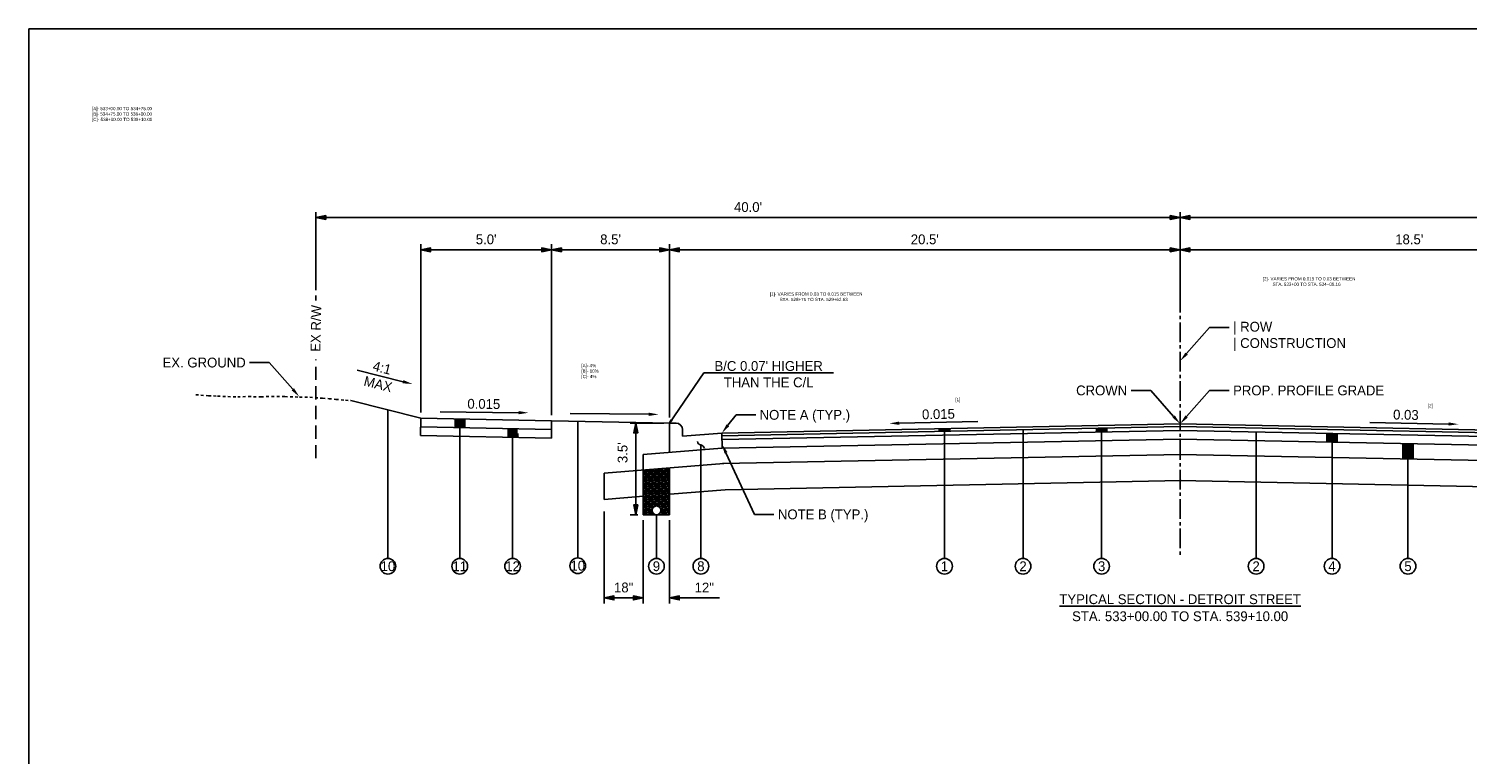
# Model space of a CAD drawing. Header units: feet. Extents: x 19045 to 19136, y 13883 to 14018.
# Tile 6 of 7: x 19045 to 19100, y 13990 to 14018. Entities that reach past the tile are written whole.
import ezdxf
from ezdxf import colors
from ezdxf.entities.mleader import LeaderData, LeaderLine
from ezdxf.math import Vec2, Vec3

# ---------------------------------------------------------------- set-up
doc = ezdxf.new("R2010")
doc.units = ezdxf.units.FT
doc.header["$MEASUREMENT"] = 0
for name, pattern in [('CENTER2', [1.125, 0.75, -0.125, 0.125, -0.125]), ('cl5', [25, 1.25, -1.25, 20, -1.25, 1.25]), ('DASHED', [0.75, 0.5, -0.25]), ('OhDOT_USTN2', [0.10999999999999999, 0.069, -0.04099999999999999])]:
    doc.linetypes.add(name, pattern=pattern)
for name, color, linetype in [('PF_X_Ground_Line', 3, 'OhDOT_USTN2'), ('PV_P_EOP', 7, 'Continuous'), ('PV_P_Text', 10, 'Continuous'), ('RW_X_CL_5', 6, 'cl5'), ('RW_X_Right_of_Way', 7, 'ROWEX-COEC')]:
    doc.layers.add(name, color=color, linetype=linetype)
doc.styles.add('Slanted-Normal', font='font31.shx', dxfattribs={"height": 0.125})
doc.styles.get("Standard").update_dxf_attribs({"font": 'font31.shx'})
doc.styles.add('Straight-Normal', font='font30.shx', dxfattribs={"height": 0.14})
doc.linetypes.add('ROWEX-COEC', pattern='A,0.75,-0.05,["Ex R/W",Straight-Normal,S=1,R=0,X=0,Y=-0.06],-0.7,0.75,-0.3,0.75,-0.3,0.75,-0.3,0.75,-0.3', length=5.699999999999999)
doc.dimstyles.new('Dec-1  Slanted', dxfattribs={"dimtxt": 0.125, "dimasz": 0.125, "dimexe": 0.07000000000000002, "dimexo": 0.07000000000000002, "dimgap": 0.07000000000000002, "dimtad": 1, "dimdec": 1, "dimzin": 3, "dimdsep": 46, "dimtxsty": 'Slanted-Normal', "dimblk": 'Dim1', "dimcen": 0, "dimclrd": 95, "dimclre": 95, "dimclrt": 7, "dimadec": 1, "dimazin": 3, "dimtfac": 1, "dimtdec": 1, "dimtix": 1, "dimtofl": 0, "dimtmove": 1, "dimatfit": 3, "dimldrblk": 'Dim1', "dimfxl": 1, "dimtolj": 1, "dimtzin": 0, "dimlwd": -1, "dimlwe": -1, "dimarcsym": 0})

# ---------------------------------------------------------------- blocks, each defined once
blk = doc.blocks.new('Dim1')
h = blk.add_hatch(color=4)
h.dxf.hatch_style = 1
h.paths.add_polyline_path([(0, 0), (-1.000000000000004, -0.1999999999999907), (-1.000000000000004, 0.1999999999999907)])
at = {"color": 4}
blk.add_lwpolyline([(0, 0), (-1.000000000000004, -0.1999999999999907), (-1.000000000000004, 0.1999999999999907), (0, 0)], dxfattribs=at)
blk = doc.blocks.new('*D905')
at = {"layer": 'Defpoints', "color": 0, "transparency": 16777216}
for p in [(19106.59657751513, 14009.69408196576), (19089.09657751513, 14008.04681240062), (19106.59657751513, 14002.69681240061)]:
    blk.add_point(p, dxfattribs=at)
at = {"layer": 'PV_P_Text', "color": 95, "linetype": 'Continuous', "transparency": 16777216}
for p, q in [((19089.09657751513, 14008.25681240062), (19089.09657751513, 14009.90408196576)), ((19089.47157751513, 14009.69408196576), (19106.22157751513, 14009.69408196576)), ((19106.59657751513, 14002.90681240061), (19106.59657751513, 14009.90408196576))]:
    blk.add_line(p, q, dxfattribs=at)
at = {"layer": 'PV_P_Text', "color": 95, "transparency": 16777216, "xscale": 0.375, "yscale": 0.375, "zscale": 0.375, "rotation": 180}
blk.add_blockref('Dim1', (19089.09657751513, 14009.69408196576), dxfattribs=at)
at = {"layer": 'PV_P_Text', "color": 95, "transparency": 16777216, "xscale": 0.375, "yscale": 0.375, "zscale": 0.375}
blk.add_blockref('Dim1', (19106.59657751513, 14009.69408196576), dxfattribs=at)
at = {"layer": 'PV_P_Text', "color": 7, "transparency": 16777216, "insert": (19097.84657751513, 14010.09158196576), "char_height": 0.375, "attachment_point": 5, "style": 'Slanted-Normal'}
blk.add_mtext("\\A1;18.5'", dxfattribs=at)
blk = doc.blocks.new('*D909')
at = {"layer": 'Defpoints', "color": 0, "transparency": 16777216}
for p in [(19122.09657751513, 14010.92641352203), (19089.09657751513, 14007.94489546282), (19122.09657751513, 14007.94489546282)]:
    blk.add_point(p, dxfattribs=at)
at = {"layer": 'PV_P_Text', "color": 95, "linetype": 'Continuous', "transparency": 16777216}
for p, q in [((19089.09657751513, 14008.15489546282), (19089.09657751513, 14011.13641352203)), ((19122.09657751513, 14008.15489546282), (19122.09657751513, 14011.13641352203)), ((19089.47157751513, 14010.92641352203), (19121.72157751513, 14010.92641352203))]:
    blk.add_line(p, q, dxfattribs=at)
at = {"layer": 'PV_P_Text', "color": 95, "transparency": 16777216, "xscale": 0.375, "yscale": 0.375, "zscale": 0.375, "rotation": 180}
blk.add_blockref('Dim1', (19089.09657751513, 14010.92641352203), dxfattribs=at)
at = {"layer": 'PV_P_Text', "color": 95, "transparency": 16777216, "xscale": 0.375, "yscale": 0.375, "zscale": 0.375}
blk.add_blockref('Dim1', (19122.09657751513, 14010.92641352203), dxfattribs=at)
at = {"layer": 'PV_P_Text', "color": 7, "transparency": 16777216, "insert": (19105.59657751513, 14011.32391352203), "char_height": 0.375, "attachment_point": 5, "style": 'Slanted-Normal'}
blk.add_mtext("\\A1;40.0'", dxfattribs=at)
blk = doc.blocks.new('*D910')
at = {"layer": 'Defpoints', "color": 0, "transparency": 16777216}
for p in [(19069.59657751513, 14009.69408196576), (19089.09657751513, 14007.42728962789), (19069.59657751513, 14003.07681240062)]:
    blk.add_point(p, dxfattribs=at)
at = {"layer": 'PV_P_Text', "color": 95, "linetype": 'Continuous', "transparency": 16777216}
for p, q in [((19069.59657751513, 14003.28681240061), (19069.59657751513, 14009.90408196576)), ((19088.72157751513, 14009.69408196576), (19069.97157751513, 14009.69408196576)), ((19089.09657751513, 14007.63728962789), (19089.09657751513, 14009.90408196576))]:
    blk.add_line(p, q, dxfattribs=at)
at = {"layer": 'PV_P_Text', "color": 95, "transparency": 16777216, "xscale": 0.375, "yscale": 0.375, "zscale": 0.375, "rotation": 180}
blk.add_blockref('Dim1', (19069.59657751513, 14009.69408196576), dxfattribs=at)
at = {"layer": 'PV_P_Text', "color": 95, "transparency": 16777216, "xscale": 0.375, "yscale": 0.375, "zscale": 0.375}
blk.add_blockref('Dim1', (19089.09657751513, 14009.69408196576), dxfattribs=at)
at = {"layer": 'PV_P_Text', "color": 7, "transparency": 16777216, "insert": (19079.34657751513, 14010.09158196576), "char_height": 0.375, "attachment_point": 5, "style": 'Slanted-Normal'}
blk.add_mtext("\\A1;20.5'", dxfattribs=at)
blk = doc.blocks.new('*D911')
at = {"layer": 'Defpoints', "color": 0, "transparency": 16777216}
for p in [(19065.09657751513, 14009.69408196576), (19065.09657751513, 14003.16681240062), (19069.59657751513, 14003.07681240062)]:
    blk.add_point(p, dxfattribs=at)
at = {"layer": 'PV_P_Text', "color": 95, "linetype": 'Continuous', "transparency": 16777216}
for p, q in [((19065.09657751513, 14003.37681240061), (19065.09657751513, 14009.90408196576)), ((19069.22157751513, 14009.69408196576), (19065.47157751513, 14009.69408196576)), ((19069.59657751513, 14003.28681240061), (19069.59657751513, 14009.90408196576))]:
    blk.add_line(p, q, dxfattribs=at)
at = {"layer": 'PV_P_Text', "color": 95, "transparency": 16777216, "xscale": 0.375, "yscale": 0.375, "zscale": 0.375, "rotation": 180}
blk.add_blockref('Dim1', (19065.09657751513, 14009.69408196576), dxfattribs=at)
at = {"layer": 'PV_P_Text', "color": 95, "transparency": 16777216, "xscale": 0.375, "yscale": 0.375, "zscale": 0.375}
blk.add_blockref('Dim1', (19069.59657751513, 14009.69408196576), dxfattribs=at)
at = {"layer": 'PV_P_Text', "color": 7, "transparency": 16777216, "insert": (19067.34657751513, 14010.09158196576), "char_height": 0.375, "attachment_point": 5, "style": 'Slanted-Normal'}
blk.add_mtext("\\A1;8.5'", dxfattribs=at)
blk = doc.blocks.new('*D912')
at = {"layer": 'Defpoints', "color": 0, "transparency": 16777216}
for p in [(19065.09657751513, 14009.69408196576), (19060.09657751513, 14003.26681240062), (19065.09657751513, 14003.16681240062)]:
    blk.add_point(p, dxfattribs=at)
at = {"layer": 'PV_P_Text', "color": 95, "linetype": 'Continuous', "transparency": 16777216}
for p, q in [((19060.09657751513, 14003.47681240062), (19060.09657751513, 14009.90408196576)), ((19060.47157751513, 14009.69408196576), (19064.72157751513, 14009.69408196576)), ((19065.09657751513, 14003.37681240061), (19065.09657751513, 14009.90408196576))]:
    blk.add_line(p, q, dxfattribs=at)
at = {"layer": 'PV_P_Text', "color": 95, "transparency": 16777216, "xscale": 0.375, "yscale": 0.375, "zscale": 0.375, "rotation": 180}
blk.add_blockref('Dim1', (19060.09657751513, 14009.69408196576), dxfattribs=at)
at = {"layer": 'PV_P_Text', "color": 95, "transparency": 16777216, "xscale": 0.375, "yscale": 0.375, "zscale": 0.375}
blk.add_blockref('Dim1', (19065.09657751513, 14009.69408196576), dxfattribs=at)
at = {"layer": 'PV_P_Text', "color": 7, "transparency": 16777216, "insert": (19062.59657751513, 14010.09158196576), "char_height": 0.375, "attachment_point": 5, "style": 'Slanted-Normal'}
blk.add_mtext("\\A1;5.0'", dxfattribs=at)
blk = doc.blocks.new('*D913')
at = {"layer": 'Defpoints', "color": 0, "transparency": 16777216}
for p in [(19056.09657751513, 14010.92641352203), (19056.09657751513, 14007.94489546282), (19089.09657751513, 14007.94489546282)]:
    blk.add_point(p, dxfattribs=at)
at = {"layer": 'PV_P_Text', "color": 95, "linetype": 'Continuous', "transparency": 16777216}
for p, q in [((19056.09657751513, 14008.15489546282), (19056.09657751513, 14011.13641352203)), ((19089.09657751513, 14008.15489546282), (19089.09657751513, 14011.13641352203)), ((19088.72157751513, 14010.92641352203), (19056.47157751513, 14010.92641352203))]:
    blk.add_line(p, q, dxfattribs=at)
at = {"layer": 'PV_P_Text', "color": 95, "transparency": 16777216, "xscale": 0.375, "yscale": 0.375, "zscale": 0.375, "rotation": 180}
blk.add_blockref('Dim1', (19056.09657751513, 14010.92641352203), dxfattribs=at)
at = {"layer": 'PV_P_Text', "color": 95, "transparency": 16777216, "xscale": 0.375, "yscale": 0.375, "zscale": 0.375}
blk.add_blockref('Dim1', (19089.09657751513, 14010.92641352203), dxfattribs=at)
at = {"layer": 'PV_P_Text', "color": 7, "transparency": 16777216, "insert": (19072.59657751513, 14011.32391352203), "char_height": 0.375, "attachment_point": 5, "style": 'Slanted-Normal'}
blk.add_mtext("\\A1;40.0'", dxfattribs=at)
blk = doc.blocks.new('*D915')
at = {"layer": 'Defpoints', "color": 0, "transparency": 16777216}
for p in [(19068.59657751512, 13999.57681240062), (19069.59657751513, 13999.57681240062), (19068.59657751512, 13996.39893673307)]:
    blk.add_point(p, dxfattribs=at)
at = {"layer": 'PV_P_Text', "color": 95, "linetype": 'Continuous', "transparency": 16777216}
for p, q in [((19068.59657751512, 13999.36681240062), (19068.59657751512, 13996.18893673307)), ((19069.59657751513, 13999.36681240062), (19069.59657751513, 13996.18893673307)), ((19068.22157751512, 13996.39893673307), (19067.84657751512, 13996.39893673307)), ((19069.97157751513, 13996.39893673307), (19071.50467275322, 13996.39893673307))]:
    blk.add_line(p, q, dxfattribs=at)
at = {"layer": 'PV_P_Text', "color": 95, "transparency": 16777216, "xscale": 0.375, "yscale": 0.375, "zscale": 0.375}
blk.add_blockref('Dim1', (19068.59657751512, 13996.39893673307), dxfattribs=at)
at = {"layer": 'PV_P_Text', "color": 95, "transparency": 16777216, "xscale": 0.375, "yscale": 0.375, "zscale": 0.375, "rotation": 180}
blk.add_blockref('Dim1', (19069.59657751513, 13996.39893673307), dxfattribs=at)
at = {"layer": 'PV_P_Text', "color": 7, "transparency": 16777216, "insert": (19070.92562513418, 13996.79643673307), "char_height": 0.375, "attachment_point": 5, "style": 'Slanted-Normal'}
blk.add_mtext('\\A1;12"', dxfattribs=at)
blk = doc.blocks.new('*D914')
at = {"layer": 'Defpoints', "color": 0, "transparency": 16777216}
for p in [(19068.30724516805, 14003.07681240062), (19069.59657751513, 14003.07681240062), (19068.59657751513, 13999.57681240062)]:
    blk.add_point(p, dxfattribs=at)
at = {"layer": 'PV_P_Text', "color": 95, "linetype": 'Continuous', "transparency": 16777216}
for p, q in [((19069.38657751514, 14003.07681240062), (19068.09724516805, 14003.07681240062)), ((19068.30724516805, 13999.95181240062), (19068.30724516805, 14002.70181240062)), ((19068.38657751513, 13999.57681240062), (19068.09724516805, 13999.57681240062))]:
    blk.add_line(p, q, dxfattribs=at)
at = {"layer": 'PV_P_Text', "color": 95, "transparency": 16777216, "xscale": 0.375, "yscale": 0.375, "zscale": 0.375}
for p, rotation in [((19068.30724516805, 14003.07681240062), 90), ((19068.30724516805, 13999.57681240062), 270)]:
    blk.add_blockref('Dim1', p, dxfattribs=dict(at, rotation=rotation))
at = {"layer": 'PV_P_Text', "color": 7, "transparency": 16777216, "insert": (19067.8072076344, 14001.94535401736), "char_height": 0.375, "attachment_point": 5, "rotation": 90, "style": 'Slanted-Normal'}
blk.add_mtext("\\A1;3.5'", dxfattribs=at)
blk = doc.blocks.new('*D916')
at = {"layer": 'Defpoints', "color": 0, "transparency": 16777216}
for p in [(19067.09657751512, 13999.90908075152), (19068.59657751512, 13999.57681240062), (19068.59657751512, 13996.39893673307)]:
    blk.add_point(p, dxfattribs=at)
at = {"layer": 'PV_P_Text', "color": 95, "linetype": 'Continuous', "transparency": 16777216}
for p, q in [((19067.09657751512, 13999.69908075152), (19067.09657751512, 13996.18893673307)), ((19068.59657751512, 13999.36681240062), (19068.59657751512, 13996.18893673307)), ((19067.47157751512, 13996.39893673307), (19068.22157751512, 13996.39893673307))]:
    blk.add_line(p, q, dxfattribs=at)
at = {"layer": 'PV_P_Text', "color": 95, "transparency": 16777216, "xscale": 0.375, "yscale": 0.375, "zscale": 0.375, "rotation": 180}
blk.add_blockref('Dim1', (19067.09657751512, 13996.39893673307), dxfattribs=at)
at = {"layer": 'PV_P_Text', "color": 95, "transparency": 16777216, "xscale": 0.375, "yscale": 0.375, "zscale": 0.375}
blk.add_blockref('Dim1', (19068.59657751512, 13996.39893673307), dxfattribs=at)
at = {"layer": 'PV_P_Text', "color": 7, "transparency": 16777216, "insert": (19067.84657751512, 13996.79643673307), "char_height": 0.375, "attachment_point": 5, "style": 'Slanted-Normal'}
blk.add_mtext('\\A1;18"', dxfattribs=at)
blk = doc.blocks.new('_Integral')
at = {"color": 0, "linetype": 'ByBlock', "lineweight": -2}
for centre, start, end in [((0.44488802, -0.09133463), 101.9999999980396, 167.9999999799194), ((-0.44488802, 0.09133463), 282.0000000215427, 348.0000000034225)]:
    blk.add_arc(centre, 0.45416667, start, end, dxfattribs=at)

msp = doc.modelspace()

# ---------------------------------------------------------------- hatches: boundary and pattern name
at = {"layer": 'PV_P_Text'}
h = msp.add_hatch(color=256, dxfattribs=at)
h.dxf.hatch_style = 1
h.paths.add_polyline_path([(19061.38429703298, 14002.90799141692), (19061.7842686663, 14002.89999198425), (19061.78663066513, 14003.23301133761), (19061.38663066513, 14003.23701133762)])
h = msp.add_hatch(color=256, dxfattribs=at)
h.dxf.hatch_style = 1
h.paths.add_polyline_path([(19063.39999168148, 14002.53761153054), (19063.79969791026, 14002.52961740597), (19063.80162196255, 14002.85964491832), (19063.40164196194, 14002.86764451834)])
h = msp.add_hatch(color=256, dxfattribs=at)
h.dxf.hatch_style = 1
h.paths.add_polyline_path([(19079.89657751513, 14002.86281240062), (19080.29657751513, 14002.87081240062), (19080.29657751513, 14002.7665915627), (19079.89657751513, 14002.7585915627)])
h = msp.add_hatch(color=256, dxfattribs=at)
h.dxf.hatch_style = 1
h.paths.add_polyline_path([(19085.89657751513, 14002.8785915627), (19086.29657751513, 14002.8865915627), (19086.29657751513, 14002.74076240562), (19085.89657751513, 14002.73276240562)])
h = msp.add_hatch(color=256, dxfattribs=at)
h.dxf.hatch_style = 1
h.paths.add_polyline_path([(19094.69657751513, 14002.68476240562), (19095.09657751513, 14002.67676240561), (19095.09657751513, 14002.34669641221), (19094.69657751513, 14002.35469641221)])
h = msp.add_hatch(color=256, dxfattribs=at)
h.dxf.hatch_style = 1
h.paths.add_polyline_path([(19097.59657751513, 14002.29669641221), (19097.99657751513, 14002.28869641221), (19097.99657751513, 14001.70357942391), (19097.59657751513, 14001.71157942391)])
at = {"layer": 'RW_X_Right_of_Way'}
h = msp.add_hatch(dxfattribs=at)
h.set_pattern_fill('RIPRAP', color=256, scale=0.25)
h.set_pattern_definition([(0, (256.07878477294, 111.5196895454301), (0.25, 0.25), [0.075, -0.0875, 0.0125, -0.075]), (0, (256.17878477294, 111.5696895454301), (0.25, 0.25), [0.0125, -0.0625, 0.05, -0.125]), (0, (256.21628477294, 111.5821895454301), (0.25, 0.25), [0.0125, -0.2375]), (0, (256.10378477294, 111.5946895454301), (0.25, 0.25), [0.05, -0.2]), (0, (256.07878477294, 111.6196895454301), (0.25, 0.25), [0.025, -0.225]), (0, (256.25378477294, 111.6446895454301), (0.25, 0.25), [0.025, -0.0125, 0.0125, -0.2]), (0, (256.15378477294, 111.6571895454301), (0.25, 0.25), [0.0375, -0.2125]), (0, (256.09128477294, 111.6821895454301), (0.25, 0.25), [0.025, -0.225]), (0, (256.19128477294, 111.7071895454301), (0.25, 0.25), [0.0125, -0.075, 0.0375, -0.125]), (0, (256.14128477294, 111.7196895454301), (0.25, 0.25), [0.025, -0.225]), (0, (256.22878477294, 111.7321895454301), (0.25, 0.25), [0.025, -0.225]), (0, (256.17878477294, 111.7446895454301), (0.25, 0.25), [0.025, -0.225]), (0, (256.27878477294, 111.7571895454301), (0.25, 0.25), [0.025, -0.225]), (90, (256.06628477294, 111.5196895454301), (-0.25, 0.25), [0.05, -0.0125, 0.025, -0.1, 0.05, -0.0125]), (90, (256.07878477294, 111.6821895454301), (-0.25, 0.25), [0.0125, -0.2375]), (90, (256.11628477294, 111.6071895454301), (-0.25, 0.25), [0.025, -0.05, 0.0125, -0.1625]), (90, (256.12878477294, 111.6446895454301), (-0.25, 0.25), [0.025, -0.05, 0.0375, -0.1375]), (90, (256.16628477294, 111.5821895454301), (-0.25, 0.25), [0.0125, -0.125, 0.025, -0.0125, 0.025, -0.05]), (90, (256.17878477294, 111.5571895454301), (-0.25, 0.25), [0.0125, -0.2375]), (90, (256.20378477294, 111.6321895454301), (-0.25, 0.25), [0.0125, -0.0125, 0.0375, -0.1875]), (90, (256.21628477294, 111.5946895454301), (-0.25, 0.25), [0.025, -0.1, 0.0125, -0.0125, 0.0125, -0.0875]), (90, (256.24128477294, 111.5321895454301), (-0.25, 0.25), [0.0375, -0.2125]), (90, (256.26628477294, 111.7196895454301), (-0.25, 0.25), [0.0125, -0.0125, 0.0125, -0.2125]), (90, (256.27878477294, 111.6571895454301), (-0.25, 0.25), [0.0375, -0.2125]), (90, (256.31003477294, 111.6384395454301), (-0.25, 0.25), [0.0125, -0.2375]), (45, (256.15378477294, 111.5196895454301), (0, 0.2500000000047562), [0.0176775, -0.3358758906]), (45, (256.12878477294, 111.7571895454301), (0, 0.2500000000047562), [0.0176775, -0.0530325, 0.0530325, -0.2298108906]), (45, (256.15378477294, 111.7196895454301), (0, 0.2500000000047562), [0.035355, -0.08838835, 0.0176775, -0.2121325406]), (45, (256.20378477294, 111.7071895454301), (0, 0.2500000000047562), [0.035355, -0.12374375, 0.0176775, -0.1767771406]), (45, (256.10378477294, 111.5946895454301), (0, 0.2500000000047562), [0.0176775, -0.3358758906]), (45, (256.16628477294, 111.5946895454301), (0, 0.2500000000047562), [0.053033, -0.3005203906]), (45, (256.21628477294, 111.6196895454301), (0, 0.2500000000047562), [0.0176775, -0.106066, 0.0176775, -0.2121323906]), (45, (256.25378477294, 111.6446895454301), (0, 0.2500000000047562), [0.035355, -0.3181983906]), (45, (256.30378477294, 111.6446895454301), (0, 0.2500000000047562), [0.035355, -0.3181983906]), (45, (256.30378477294, 111.5696895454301), (0, 0.2500000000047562), [0.0176775, -0.3358758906]), (45, (256.27878477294, 111.6946895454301), (0, 0.2500000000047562), [0.0176775, -0.3358758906]), (45, (256.25378477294, 111.7321895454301), (0, 0.2500000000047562), [0.0176775, -0.3358758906]), (45, (256.30378477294, 111.7571895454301), (0, 0.2500000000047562), [0.0176775, -0.3358758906]), (45, (256.06628477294, 111.7571895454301), (0, 0.2500000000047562), [0.0176775, -0.3358758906]), (45, (256.19128477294, 111.6571895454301), (0, 0.2500000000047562), [0.0176775, -0.3358758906]), (45, (256.21628477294, 111.7571895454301), (0, 0.2500000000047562), [0.0176775, -0.12374375, 0.0176775, -0.1944546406]), (45, (256.10378477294, 111.6196895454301), (0, 0.2500000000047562), [0.035355, -0.3181983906]), (45, (256.10378477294, 111.6821895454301), (0, 0.2500000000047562), [0.0530325, -0.3005208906]), (135, (256.07878477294, 111.6196895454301), (-0.2500000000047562, 2.775557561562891e-17), [0.0265175, -0.3270358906]), (135, (256.21628477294, 111.6071895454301), (-0.2500000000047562, 2.775557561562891e-17), [0.0176775, -0.3358758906]), (135, (256.29128477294, 111.6446895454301), (-0.2500000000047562, 2.775557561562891e-17), [0.0176775, -0.3358758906]), (135, (256.20378477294, 111.6946895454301), (-0.2500000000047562, 2.775557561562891e-17), [0.0176775, -0.3358758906]), (135, (256.21628477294, 111.7321895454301), (-0.2500000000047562, 2.775557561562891e-17), [0.0176775, -0.3358758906]), (135, (256.17878477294, 111.7446895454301), (-0.2500000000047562, 2.775557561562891e-17), [0.0176775, -0.3358758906]), (135, (256.22878477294, 111.7321895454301), (-0.2500000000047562, 2.775557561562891e-17), [0.0176775, -0.3358758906]), (135, (256.07878477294, 111.5821895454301), (-0.2500000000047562, 2.775557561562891e-17), [0.0176775, -0.3358758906]), (135, (256.12878477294, 111.6696895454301), (-0.2500000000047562, 2.775557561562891e-17), [0.0176775, -0.3358758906]), (135, (256.12878477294, 111.5946895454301), (-0.2500000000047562, 2.775557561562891e-17), [0.035355, -0.3181983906]), (135, (256.17878477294, 111.5696895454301), (-0.2500000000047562, 2.775557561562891e-17), [0.035355, -0.3181983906]), (135, (256.27878477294, 111.7071895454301), (-0.2500000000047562, 2.775557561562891e-17), [0.035355, -0.3181983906]), (135, (256.20378477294, 111.6446895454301), (-0.2500000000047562, 2.775557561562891e-17), [0.0176775, -0.3358758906]), (135, (256.24128477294, 111.5696895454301), (-0.2500000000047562, 2.775557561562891e-17), [0.035355, -0.212132, 0.0176775, -0.0883888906]), (135, (256.09128477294, 111.6821895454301), (-0.2500000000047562, 2.775557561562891e-17), [0.035355, -0.070710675, 0.035355, -0.2121327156]), (135, (256.06628477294, 111.5446895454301), (-0.2500000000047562, 2.775557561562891e-17), [0.03535, -0.0884, 0.03535, -0.0884, 0.017675, -0.08837839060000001]), (26.56505118, (256.15378477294, 111.5946895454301), (0.2500000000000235, 1.274969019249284e-11), [0.0559, -0.02795, 0.02795, -0.4472169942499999]), (26.56505118, (256.19128477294, 111.7446895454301), (0.2500000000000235, 1.274969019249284e-11), [0.0559, -0.50311699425]), (26.56505118, (256.19128477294, 111.5696895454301), (0.2500000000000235, 1.274969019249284e-11), [0.02795, -0.5310669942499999]), (26.56505118, (256.07878477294, 111.5821895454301), (0.2500000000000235, 1.274969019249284e-11), [0.02795, -0.5310669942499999]), (26.56505118, (256.12878477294, 111.6446895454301), (0.2500000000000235, 1.274969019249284e-11), [0.02795, -0.5310669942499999]), (26.56505118, (256.07878477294, 111.6696895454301), (0.2500000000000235, 1.274969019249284e-11), [0.02795, -0.5310669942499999]), (63.43494882, (256.11628477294, 111.6946895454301), (1.274966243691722e-11, 0.2500000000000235), [0.02794999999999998, -0.5310669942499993]), (63.43494882, (256.20378477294, 111.6946895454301), (1.274966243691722e-11, 0.2500000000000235), [0.02794999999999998, -0.5310669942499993]), (63.43494882, (256.22878477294, 111.5196895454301), (1.274966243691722e-11, 0.2500000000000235), [0.02794999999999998, -0.5310669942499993]), (63.43494882, (256.06628477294, 111.6571895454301), (1.274966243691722e-11, 0.2500000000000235), [0.02794999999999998, -0.5310669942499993]), (63.43494882, (256.16628477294, 111.5321895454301), (1.274966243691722e-11, 0.2500000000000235), [0.02794999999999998, -0.1956499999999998, 0.02794999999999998, -0.3074669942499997]), (116.56505118, (256.12878477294, 111.7446895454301), (-1.274969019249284e-11, 0.2500000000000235), [0.02795, -0.5310669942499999]), (116.56505118, (256.27878477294, 111.6946895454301), (-1.274969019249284e-11, 0.2500000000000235), [0.02795, -0.5310669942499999]), (116.56505118, (256.16628477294, 111.7446895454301), (-1.274969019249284e-11, 0.2500000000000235), [0.02795, -0.5310669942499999]), (116.56505118, (256.06628477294, 111.6071895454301), (-1.274969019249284e-11, 0.2500000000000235), [0.02795, -0.5310669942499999]), (153.43494882, (256.25378477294, 111.5696895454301), (-0.2500000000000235, 1.274974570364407e-11), [0.02795, -0.5310669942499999]), (153.43494882, (256.30378477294, 111.6321895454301), (-0.2500000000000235, 1.274974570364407e-11), [0.02795, -0.5310669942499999]), (153.43494882, (256.15378477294, 111.6571895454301), (-0.2500000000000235, 1.274974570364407e-11), [0.02795, -0.5310669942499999]), (153.43494882, (256.19128477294, 111.7071895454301), (-0.2500000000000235, 1.274974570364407e-11), [0.02795, -0.5310669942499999]), (153.43494882, (256.27878477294, 111.7571895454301), (-0.2500000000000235, 1.274974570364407e-11), [0.02795, -0.5310669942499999]), (153.43494882, (256.10378477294, 111.5196895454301), (-0.2500000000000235, 1.274974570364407e-11), [0.041925, -0.51709199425])])
edge = h.paths.add_edge_path()
edge.add_line((19069.59657751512, 14001.36472996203), (19068.59657751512, 14001.28472996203))
edge.add_line((19068.59657751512, 14001.28472996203), (19068.59657751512, 13999.57681240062))
edge.add_line((19068.59657751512, 13999.57681240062), (19069.09957751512, 13999.57681240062))
edge.add_arc((19069.09957751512, 13999.74381240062), 0.1670000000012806, 180.0000000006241, 270, ccw=False)
edge.add_arc((19069.09957751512, 13999.74381240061), 0.1670000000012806, 0, 180, ccw=False)
edge.add_arc((19069.09957751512, 13999.74381240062), 0.1670000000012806, 270, 359.999999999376, ccw=False)
edge.add_line((19069.09957751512, 13999.57681240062), (19069.59657751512, 13999.57681240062))
edge.add_line((19069.59657751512, 13999.57681240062), (19069.59657751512, 14001.36472996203))

# ---------------------------------------------------------------- linework, layer by layer
msp.add_arc((19069.84657751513, 14002.82681240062), 0.25, 0, 90)
at = {"layer": 'PF_X_Ground_Line'}
msp.add_lwpolyline([(19051.50505351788, 14004.15979219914), (19051.98848553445, 14004.11889183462), (19052.33868453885, 14004.10828706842), (19052.73663817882, 14004.08707763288), (19053.10806144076, 14004.07647286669), (19053.51662709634, 14004.09238001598), (19053.99509904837, 14004.07641443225), (19054.40366470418, 14004.09762386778), (19054.90773917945, 14004.08701919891), (19055.47018030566, 14004.07111214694), (19055.8628278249, 14004.06050738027), (19056.34567804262, 14004.02339089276), (19056.59646054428, 14004.00779435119), (19056.86036453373, 14003.98097192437), (19057.22117577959, 14003.94915782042), (19057.42190112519, 14003.9354814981)], dxfattribs=at)
at = {"layer": 'PV_P_EOP', "linetype": 'DASHED'}
for points in [[(19056.09657751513, 14007.7563975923), (19056.09657751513, 14007.94489546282)], [(19056.09657751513, 14001.73090091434), (19056.09657751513, 14005.50190502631)]]:
    msp.add_lwpolyline(points, dxfattribs=at)
at = {"layer": 'PV_P_EOP'}
for points in [[(19061.78663066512, 14003.23301133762), (19061.7842686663, 14002.89999198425)], [(19063.79969791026, 14002.68317181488), (19063.79969791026, 14002.52961740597)]]:
    msp.add_lwpolyline(points, dxfattribs=at)
at = {"layer": 'PV_P_Text', "linetype": 'ByBlock', "lineweight": -2}
for p, q in [((19063.83621751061, 14003.47469614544), (19060.83530945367, 14003.50470522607)), ((19068.80477858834, 14003.41196914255), (19065.8038705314, 14003.44197822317)), ((19078.36731983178, 14003.07159482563), (19081.36777789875, 14003.13160398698)), ((19099.34680654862, 14003.04180781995), (19096.34634848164, 14003.10181698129))]:
    msp.add_line(p, q, dxfattribs=at)
at = {"layer": 'PV_P_Text'}
for p, q in [((19065.09657751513, 14003.16681240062), (19069.59657751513, 14003.07681240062)), ((19068.59313328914, 14001.87662752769), (19071.59313328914, 14002.11662752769)), ((19067.10651552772, 14001.16552500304), (19071.67739521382, 14001.53119537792)), ((19067.10651552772, 14001.16552500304), (19067.10651552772, 14000.16233010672)), ((19069.59657751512, 14001.36472996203), (19069.59657751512, 13999.57681240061)), ((19071.72731048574, 14000.53199370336), (19089.13990884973, 14000.88024567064)), ((19067.10651552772, 14000.16233010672), (19068.60651552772, 14000.28233010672)), ((19069.60651552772, 14000.36233010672), (19071.72731048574, 14000.53199370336)), ((19069.59657751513, 13999.57681240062), (19068.59657751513, 13999.57681240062))]:
    msp.add_line(p, q, dxfattribs=at)
at = {"layer": 'PV_P_Text', "linetype": 'CENTER2'}
msp.add_lwpolyline([(19089.09657751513, 14008.04681240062), (19089.09657751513, 13998.04681240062)], dxfattribs=at)
at = {"layer": 'PV_P_Text', "linetype": 'ByBlock', "lineweight": -2}
msp.add_lwpolyline([(19059.42148902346, 14004.6575138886), (19057.67547220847, 14005.09401809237)], dxfattribs=at)
at = {"layer": 'PV_P_Text'}
for points in [[(19057.42190112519, 14003.9354814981), (19060.09657751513, 14003.26681240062)], [(19058.84462983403, 14003.58014546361), (19058.84462983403, 13997.92129282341)], [(19060.09657751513, 14003.26681240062), (19060.08997883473, 14002.60381178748)], [(19060.09657751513, 14003.26681240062), (19065.09657751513, 14003.16681240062)], [(19060.09657751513, 14002.93374580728), (19065.09657751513, 14002.83374580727)], [(19061.58800721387, 14003.2183660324), (19061.58800721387, 13997.92129282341)], [(19063.60476425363, 14002.8635820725), (19063.60476425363, 14002.54347073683)], [(19063.60604626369, 14002.8636077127), (19063.60604626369, 13997.90879282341)], [(19065.09657751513, 14003.16681240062), (19065.08997883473, 14002.50381178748)], [(19066.09301186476, 14003.14693499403), (19066.09301186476, 13997.94095405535)], [(19069.59657751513, 14003.07681240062), (19069.59657751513, 14001.95690306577)], [(19069.84657751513, 14003.07681240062), (19069.59657751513, 14003.07681240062)], [(19070.09657751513, 14002.82681240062), (19070.09657751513, 14002.57681240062)], [(19089.09657751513, 14003.04681240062), (19071.59657751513, 14002.69681240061)], [(19089.09657751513, 14002.9425915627), (19071.59657751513, 14002.5925915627)], [(19079.89657751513, 14002.86281240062), (19079.89657751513, 14002.7585915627)], [(19080.09785952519, 14002.86683804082), (19080.09785952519, 13997.90879282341)], [(19080.29657751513, 14002.87081240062), (19080.29657751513, 14002.7665915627)], [(19083.09785952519, 14002.8226172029), (19083.09785952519, 13997.92129282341)], [(19085.89657751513, 14002.8785915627), (19085.89657751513, 14002.73276240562)], [(19086.09785952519, 14002.8826172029), (19086.09785952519, 13997.92129282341)], [(19086.29657751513, 14002.8865915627), (19086.29657751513, 14002.74076240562)], [(19089.09657751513, 14003.04681240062), (19106.59657751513, 14002.69681240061)], [(19089.09657751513, 14002.9425915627), (19106.59657751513, 14002.5925915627)], [(19060.08997883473, 14002.60381178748), (19065.08997883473, 14002.50381178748)], [(19070.09657751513, 14002.57681240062), (19071.59657751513, 14002.69681240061)], [(19089.09657751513, 14002.79676240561), (19071.59657751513, 14002.44676240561)], [(19071.59657751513, 14002.69681240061), (19071.60317619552, 14002.11682838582)], [(19089.10317619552, 14002.46682838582), (19071.60317619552, 14002.11682838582)], [(19089.08997883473, 14002.46682838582), (19106.58997883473, 14002.11682838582)], [(19089.09657751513, 14002.79676240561), (19106.59657751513, 14002.44676240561)], [(19091.99785952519, 14002.73878804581), (19091.99785952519, 13997.92129282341)], [(19094.69657751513, 14002.68476240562), (19094.69657751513, 14002.35469641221)], [(19094.89785952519, 14002.68078804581), (19094.89785952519, 13997.92129282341)], [(19095.09657751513, 14002.67676240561), (19095.09657751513, 14002.34669641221)], [(19097.59657751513, 14002.29669641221), (19097.59657751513, 14001.71157942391)], [(19097.99657751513, 14002.28869641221), (19097.99657751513, 14001.70357942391)], [(19068.59313328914, 14001.87662752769), (19068.59657751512, 13999.57681240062), (19069.59657751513, 13999.57681240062)], [(19089.11991284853, 14001.88004573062), (19071.61991284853, 14001.53004573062)], [(19089.07324218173, 14001.88004573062), (19106.57324218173, 14001.53004573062)], [(19097.7978595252, 14002.12268805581), (19097.7978595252, 13997.92129282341)], [(19089.07312220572, 14000.88024567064), (19106.48572056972, 14000.53199370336), (19108.60651552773, 14000.36233010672)], [(19089.10482916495, 14001.04824780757), (19089.10487585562, 14001.04824874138)], [(19069.09785952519, 13999.57683804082), (19069.09785952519, 13997.90879282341)]]:
    msp.add_lwpolyline(points, dxfattribs=at)
for points in [[(19059.43664750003, 14004.71814779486), (19059.78529246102, 14004.56656302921), (19059.4063305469, 14004.59687998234)], [(19063.83684247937, 14003.53719302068), (19064.21119876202, 14003.47094633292), (19063.83559254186, 14003.41219927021)], [(19068.80540355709, 14003.47446601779), (19069.17975983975, 14003.40821933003), (19068.80415361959, 14003.34947226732)], [(19078.3660700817, 14003.13408232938), (19077.99239480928, 14003.06409632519), (19078.36856958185, 14003.00910732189)], [(19099.34805629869, 14003.1042953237), (19099.72173157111, 14003.0343093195), (19099.34555679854, 14002.9793203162)]]:
    msp.add_solid(points, dxfattribs=at)
at = {"layer": 'RW_X_CL_5', "linetype": 'ByBlock'}
msp.add_lwpolyline([(19045.12957351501, 14018.13511442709), (19045.12957351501, 13955.88511442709), (19136.25442351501, 13955.88511442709), (19136.25442351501, 14018.13511442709)], close=True, dxfattribs=at)
at = {"layer": 'RW_X_Right_of_Way'}
for centre, radius in [((19069.09957751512, 13999.74381240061), 0.167), ((19058.84462983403, 13997.60879282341), 0.3), ((19061.58800721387, 13997.60879282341), 0.3), ((19063.60604626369, 13997.60879282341), 0.3), ((19066.09301186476, 13997.62845405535), 0.3), ((19069.09785952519, 13997.60879282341), 0.3), ((19070.79552707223, 13997.60879282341), 0.3), ((19080.09785952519, 13997.60879282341), 0.3), ((19083.09785952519, 13997.60879282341), 0.3), ((19086.09785952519, 13997.60879282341), 0.3), ((19091.99785952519, 13997.60879282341), 0.3), ((19094.89785952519, 13997.60879282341), 0.3), ((19097.7978595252, 13997.60879282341), 0.3)]:
    msp.add_circle(centre, radius, dxfattribs=at)

# ---------------------------------------------------------------- texts
at = {"insert": (19089.09657751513, 13996.34823354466), "char_height": 0.375, "width": 29.24883758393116, "attachment_point": 5, "style": 'Slanted-Normal'}
msp.add_mtext('{\\LTYPICAL SECTION - DETROIT STREET}', dxfattribs=at)
at = {"layer": 'PV_P_Text', "style": 'Slanted-Normal'}
for s, rotation, p in [('0.015', 359.4270613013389, (19061.87750663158, 14003.62753043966)), ('0.015', 1.145762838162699, (19079.24322677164, 14003.22133395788)), ('0.03', 358.8542371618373, (19097.22561292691, 14003.21645268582))]:
    msp.add_text(s, height=0.375, rotation=rotation, dxfattribs=at).set_placement(p)
at = {"layer": 'PV_P_Text', "char_height": 0.375, "width": 2.183765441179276, "attachment_point": 5, "style": 'Slanted-Normal'}
for s, insert, rotation in [('EX R/W', (19056.09657751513, 14006.69232281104), 88.8542371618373), ('4:1', (19058.62291644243, 14005.18669064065), 345.9637565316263), ('MAX', (19058.46784180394, 14004.5663920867), 345.9637565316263)]:
    msp.add_mtext(s, dxfattribs=dict(at, insert=insert, rotation=rotation))
at = {"layer": 'PV_P_Text', "char_height": 0.375, "width": 29.24883758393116, "attachment_point": 5, "style": 'Slanted-Normal'}
for s, insert in [("B/C 0.07' HIGHER\\PTHAN THE C/L", (19073.38331449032, 14004.94235030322)), ('STA. 533+00.00 TO STA. 539+10.00 ', (19089.09657751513, 13995.69764102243))]:
    msp.add_mtext(s, dxfattribs=dict(at, insert=insert))
at = {"layer": 'RW_X_Right_of_Way', "char_height": 0.125, "width": 4.086312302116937, "attachment_point": 1, "style": 'Slanted-Normal'}
for s, insert in [('\\pxi1;[A]- 533+00.00 TO 534+75.00\\P[B]- 534+75.00 TO 538+00.00\\P[C]- 538+00.00 TO 539+10.00', (19047.41893694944, 14015.1509055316)), ('\\pxi1;[2]- VARIES FROM 0.015 TO 0.03 BETWEEN    ^ISTA. 533+00 TO STA. 534+08.16', (19092.12521275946, 14008.64896938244)), ('\\pxi1;[1]- VARIES FROM 0.03 TO 0.015 BETWEEN    ^ISTA. 528+75 TO STA. 529+62.63', (19073.30282662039, 14008.06814792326)), ('\\pxi1;[A]- 4%\\P[B]- 10%\\P[C]- 4%', (19066.10601228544, 14005.33409367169)), ('\\pxi1;[1]', (19080.38615588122, 14004.03835006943)), ('\\pxi1;[2]', (19098.43366535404, 14003.80599082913))]:
    msp.add_mtext(s, dxfattribs=dict(at, insert=insert))
at = {"layer": 'RW_X_Right_of_Way', "char_height": 0.375, "attachment_point": 5, "style": 'Slanted-Normal'}
for s, insert in [('10', (19058.84462983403, 13997.60879282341)), ('11', (19061.58800721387, 13997.60879282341)), ('12', (19063.60604626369, 13997.60879282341)), ('10', (19066.09301186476, 13997.62845405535)), ('9', (19069.09785952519, 13997.60879282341)), ('8', (19070.79552707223, 13997.60879282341)), ('1', (19080.09785952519, 13997.60879282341)), ('2', (19083.09785952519, 13997.60879282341)), ('3', (19086.09785952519, 13997.60879282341)), ('2', (19091.99785952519, 13997.60879282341)), ('4', (19094.89785952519, 13997.60879282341)), ('5', (19097.7978595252, 13997.60879282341))]:
    msp.add_mtext_dynamic_manual_height_columns(s, width=2.462342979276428, gutter_width=0.625, heights=[0], dxfattribs=dict(at, insert=insert))

# ---------------------------------------------------------------- dimensions: what is measured, and where the dimension line sits
at = {"layer": 'PV_P_Text'}
for base, p1, p2, text, picture, middle in [((19056.09657751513, 14010.92641352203), (19089.09657751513, 14007.94489546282), (19056.09657751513, 14007.94489546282), "40.0'", '*D913', (19072.59657751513, 14011.32391352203)), ((19122.09657751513, 14010.92641352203), (19089.09657751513, 14007.94489546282), (19122.09657751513, 14007.94489546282), "40.0'", '*D909', (19105.59657751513, 14011.32391352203)), ((19065.09657751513, 14009.69408196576), (19060.09657751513, 14003.26681240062), (19065.09657751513, 14003.16681240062), "5.0'", '*D912', (19062.59657751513, 14010.09158196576)), ((19065.09657751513, 14009.69408196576), (19069.59657751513, 14003.07681240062), (19065.09657751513, 14003.16681240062), "8.5'", '*D911', (19067.34657751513, 14010.09158196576)), ((19069.59657751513, 14009.69408196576), (19089.09657751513, 14007.42728962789), (19069.59657751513, 14003.07681240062), "20.5'", '*D910', (19079.34657751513, 14010.09158196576)), ((19106.59657751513, 14009.69408196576), (19089.09657751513, 14008.04681240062), (19106.59657751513, 14002.69681240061), "18.5'", '*D905', (19097.84657751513, 14010.09158196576)), ((19068.59657751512, 13996.39893673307), (19067.09657751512, 13999.90908075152), (19068.59657751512, 13999.57681240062), '18"', '*D916', (19067.84657751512, 13996.79643673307))]:
    dim = msp.add_linear_dim(base=base, p1=p1, p2=p2, text=text, dimstyle='Dec-1  Slanted', override={"dimpost": "'"}, dxfattribs=at)
    dim.commit()
    dim.dimension.update_dxf_attribs({"geometry": picture, "text_midpoint": middle})
dim = msp.add_linear_dim(base=(19068.30724516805, 14003.07681240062), p1=(19068.59657751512, 13999.57681240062), p2=(19069.59657751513, 14003.07681240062), angle=90, dimstyle='Dec-1  Slanted', override={"dimpost": "'"}, dxfattribs=at)
dim.commit()
dim.dimension.update_dxf_attribs({"geometry": '*D914', "text_midpoint": (19068.2047076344, 14001.94535401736), "dimtype": 160})
dim = msp.add_linear_dim(base=(19068.59657751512, 13996.39893673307), p1=(19069.59657751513, 13999.57681240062), p2=(19068.59657751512, 13999.57681240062), text='12"', dimstyle='Dec-1  Slanted', override={"dimpost": "'"}, dxfattribs=at)
dim.commit()
dim.dimension.update_dxf_attribs({"geometry": '*D915', "text_midpoint": (19070.92562513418, 13996.39893673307), "dimtype": 160})

# ---------------------------------------------------------------- leaders
msp.add_leader([(19069.59657751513, 14003.07681240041), (19070.9079466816, 14004.99263795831), (19075.86272807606, 14004.99263795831)], dimstyle='Dec-1  Slanted', dxfattribs=at)
at = {"layer": 'RW_X_Right_of_Way'}
ml = msp.add_multileader_mtext('Standard', dxfattribs=at)
ml.set_content('| ROW\\P| CONSTRUCTION', color=256, style='Slanted-Normal')
ml.set_leader_properties()
ml.build(insert=Vec2(0, 0))
ml.multileader.update_dxf_attribs({"dogleg_length": 0.25, "arrow_head_size": 0.375, "scale": 3})
ctx = ml.context
ctx.base_point, ctx.scale, ctx.char_height, ctx.arrow_head_size, ctx.landing_gap_size, ctx.plane_origin = Vec3(19090.96893018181, 14006.72630778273), 3, 0.375, 0.375, 0.15, Vec3(19089.15268057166, 14005.4223258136)
notes = []
notes.append((ctx, [(0, (1, 1, 0), (19090.21893018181, 14006.72630778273), (1, 0), 0.75, [(0, [(19089.09657751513, 14005.44858982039)], 0, [])])]))
ctx.mtext.insert, ctx.mtext.flow_direction = Vec3(19091.11893018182, 14006.94505778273), 5
ml = msp.add_multileader_mtext('Standard', dxfattribs=at)
ml.set_content('EX. GROUND', color=256, style='Slanted-Normal')
ml.set_leader_properties()
ml.build(insert=Vec2(0, 0))
ml.multileader.update_dxf_attribs({"dogleg_length": 0.25, "arrow_head_size": 0.375, "scale": 3})
ctx = ml.context
ctx.base_point, ctx.scale, ctx.char_height, ctx.arrow_head_size, ctx.landing_gap_size, ctx.plane_origin = Vec3(19050.02320300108, 14005.38863894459), 3, 0.375, 0.375, 0.15, Vec3(19055.46052403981, 14004.08465697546)
ctx.text_align_type = 2
notes.append((ctx, [(0, (1, 1, 0), (19054.31427442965, 14005.38863894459), (-1, 0), 0.75, [(0, [(19055.46052403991, 14004.08465697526)], 0, [])])]))
ctx.mtext.insert, ctx.mtext.alignment, ctx.mtext.flow_direction = Vec3(19053.41427442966, 14005.57613894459), 3, 5
ml = msp.add_multileader_mtext('Standard', dxfattribs=at)
ml.set_content('CROWN', color=256, style='Slanted-Normal')
ml.set_leader_properties()
ml.build(insert=Vec2(0, 0))
ml.multileader.update_dxf_attribs({"dogleg_length": 0.25, "arrow_head_size": 0.375, "scale": 3})
ctx = ml.context
ctx.base_point, ctx.scale, ctx.char_height, ctx.arrow_head_size, ctx.landing_gap_size, ctx.plane_origin = Vec3(19085.12660580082, 14004.32453036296), 3, 0.375, 0.375, 0.15, Vec3(19089.0404744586, 14003.02054839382)
ctx.text_align_type = 2
notes.append((ctx, [(0, (1, 1, 0), (19087.97422484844, 14004.32453036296), (-1, 0), 0.75, [(0, [(19089.09657751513, 14003.04681240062)], 0, [])])]))
ctx.mtext.insert, ctx.mtext.alignment, ctx.mtext.flow_direction = Vec3(19087.07422484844, 14004.51203036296), 3, 5
ml = msp.add_multileader_mtext('Standard', dxfattribs=at)
ml.set_content('PROP. PROFILE GRADE', color=256, style='Slanted-Normal')
ml.set_leader_properties()
ml.build(insert=Vec2(0, 0))
ml.multileader.update_dxf_attribs({"dogleg_length": 0.25, "arrow_head_size": 0.375, "scale": 3})
ctx = ml.context
ctx.base_point, ctx.scale, ctx.char_height, ctx.arrow_head_size, ctx.landing_gap_size, ctx.plane_origin = Vec3(19090.96893018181, 14004.32453036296), 3, 0.375, 0.375, 0.15, Vec3(19089.15268057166, 14003.02054839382)
notes.append((ctx, [(0, (1, 1, 0), (19090.21893018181, 14004.32453036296), (1, 0), 0.75, [(0, [(19089.09657751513, 14003.04681240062)], 0, [])])]))
ctx.mtext.insert, ctx.mtext.flow_direction = Vec3(19091.11893018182, 14004.51203036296), 5
ml = msp.add_multileader_mtext('Standard', dxfattribs=at)
ml.set_content('NOTE A (TYP.)', color=256, style='Slanted-Normal')
ml.set_leader_properties()
ml.build(insert=Vec2(0, 0))
ml.multileader.update_dxf_attribs({"dogleg_length": 0.25, "arrow_head_size": 0.375, "scale": 3})
ctx = ml.context
ctx.base_point, ctx.scale, ctx.char_height, ctx.arrow_head_size, ctx.landing_gap_size, ctx.plane_origin = Vec3(19072.88846521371, 14003.39188886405), 3, 0.375, 0.375, 0.15, Vec3(19078.97757196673, 14002.08790689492)
notes.append((ctx, [(1, (1, 1, 0), (19072.13846521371, 14003.39188886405), (1, 0), 0.75, [(0, [(19071.59657751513, 14002.69744475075)], 0, [])])]))
ctx.mtext.insert, ctx.mtext.flow_direction = Vec3(19073.03846521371, 14003.57938886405), 5
ml = msp.add_multileader_mtext('Standard', dxfattribs=at)
ml.set_content('', color=256)
ml.set_leader_properties()
ml.set_arrow_properties(name='INTEGRAL')
ml.build(insert=Vec2(0, 0))
ml.multileader.update_dxf_attribs({"dogleg_length": 0, "arrow_head_size": 0.375})
ctx = ml.context
ctx.base_point, ctx.char_height, ctx.arrow_head_size, ctx.landing_gap_size, ctx.plane_origin = Vec3(19070.79552707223, 13997.91247069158), 0.18, 0.375, 0, Vec3(19070.79552707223, 14002.24235098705)
notes.append((ctx, [(0, (1, 1, 0), (19070.79552707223, 13997.91247069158), (1, 0), 0, [(0, [(19070.79552707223, 14002.24235098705)], 0, [])])]))
ctx.mtext.insert, ctx.mtext.flow_direction = Vec3(19070.79552707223, 13998.00247069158), 5
ml = msp.add_multileader_mtext('Standard', dxfattribs=at)
ml.set_content('NOTE B (TYP.)', color=256, style='Slanted-Normal')
ml.set_leader_properties()
ml.build(insert=Vec2(0, 0))
ml.multileader.update_dxf_attribs({"dogleg_length": 0.25, "arrow_head_size": 0.375, "scale": 3})
ctx = ml.context
ctx.base_point, ctx.scale, ctx.char_height, ctx.arrow_head_size, ctx.landing_gap_size, ctx.plane_origin = Vec3(19073.58711320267, 13999.59129807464), 3, 0.375, 0.375, 0.15, Vec3(19079.67621995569, 13998.2873161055)
notes.append((ctx, [(1, (1, 1, 0), (19072.83711320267, 13999.59129807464), (1, 0), 0.75, [(0, [(19071.59657751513, 14002.28099147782)], 0, [])])]))
ctx.mtext.insert, ctx.mtext.flow_direction = Vec3(19073.73711320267, 13999.77879807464), 5
for ctx, leaders in notes:
    for number, flags, end, landing, length, lines in leaders:
        leader = LeaderData()
        leader.index, (leader.has_last_leader_line, leader.has_dogleg_vector, leader.attachment_direction) = number, flags
        leader.last_leader_point, leader.dogleg_vector, leader.dogleg_length = Vec3(end), Vec3(landing), length
        for number, points, colour, breaks in lines:
            line = LeaderLine()
            line.index, line.vertices, line.color, line.breaks = number, Vec3.list(points), colors.encode_raw_color(colour), breaks
            leader.lines.append(line)
        ctx.leaders.append(leader)

doc.saveas('drawing.dxf')
